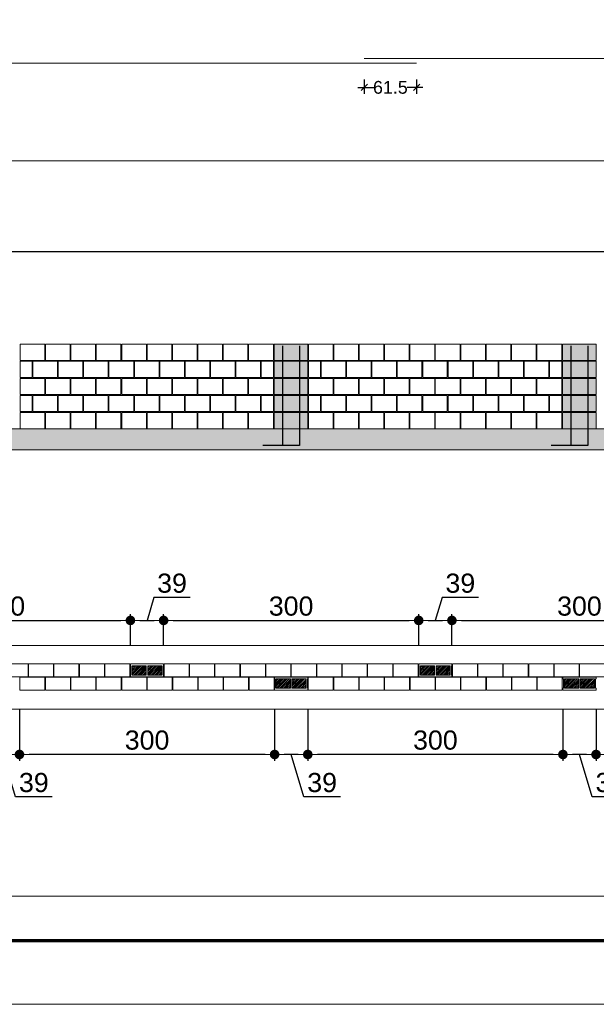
# Model space of a CAD drawing. Header units: millimetres. Extents: x 83 to 471, y -739 to 93.
# Tile 61 of 185: x 150 to 159, y -548 to -533. Entities that reach past the tile are written whole.
import ezdxf
from ezdxf.enums import TextEntityAlignment as Align

# ---------------------------------------------------------------- set-up
doc = ezdxf.new("R2010")
doc.units = ezdxf.units.MM
for name, color, linetype, lineweight in [('.', 7, 'Continuous', 5), ('__MAGNUS.Cota', 30, 'Continuous', 9), ('__MAGNUS.Margem', 7, 'Continuous', 70), ('__MAGNUS.Selo', 7, 'Continuous', 30), ('ALVEOLOS', 7, 'Continuous', 9), ('ARM_LONGITUDINAL_Ø12_5', 7, 'Continuous', 9), ('COTAS', 250, 'Continuous', 5), ('ELE_COT_COT_ARM', 7, 'Continuous', 9), ('ELE_COT_COT_EST', 7, 'Continuous', 9), ('MEIA_PECA', 7, 'Continuous', 0), ('PECA_COMPLETA', 7, 'Continuous', 0), ('PECA_DE_PREENCHIMENTO', 7, 'Continuous', 0), ('PREEN_ALVEOLOS', 7, 'Continuous', 9), ('ROTULOS_VERTICAIS', 7, 'Continuous', 9), ('VIG_FACES', 186, 'Continuous', 9)]:
    doc.layers.add(name, color=color, linetype=linetype, lineweight=lineweight)
doc.styles.add('Arial', font='arial.ttf')
doc.styles.add('Arial Narrow', font='ARIALN.TTF')
doc.dimstyles.new('Copy of UM_75.000000', dxfattribs={"dimtxt": 0.3, "dimasz": 0.15, "dimexe": 0.1, "dimexo": 0.3, "dimgap": 0.07, "dimtad": 1, "dimdec": 0, "dimlfac": 75, "dimzin": 0, "dimdsep": 46, "dimtxsty": 'Arial', "dimblk": 'DOT', "dimcen": 0.09, "dimdle": 0.1, "dimclrd": 30, "dimclre": 30, "dimclrt": 7, "dimadec": 1, "dimazin": 2, "dimtfac": 1, "dimtdec": 0, "dimtofl": 0, "dimtmove": 0, "dimatfit": 3, "dimldrblk": 'DOT', "dimfxl": 1, "dimtolj": 1, "dimarcsym": 0})
doc.dimstyles.new('cype_oblique', dxfattribs={"dimtxt": 0.2, "dimasz": 0.1, "dimexe": 0.1, "dimexo": 0.1, "dimgap": 0, "dimtad": 0, "dimdec": 0, "dimlfac": 30, "dimzin": 0, "dimdsep": 46, "dimtxsty": 'Arial', "dimblk1": 'OBLIQUE', "dimblk2": 'OBLIQUE', "dimsah": 1, "dimcen": 0.09, "dimdle": 0.1, "dimadec": 0, "dimazin": 0, "dimtfac": 1, "dimtdec": 0, "dimtofl": 0, "dimtmove": 2, "dimatfit": 3, "dimfxl": 1, "dimtolj": 1, "dimtzin": 0, "dimarcsym": 0})

# ---------------------------------------------------------------- blocks, each defined once
blk = doc.blocks.new('*U1865')
at = {"layer": '__MAGNUS.Margem', "linetype": 'Continuous'}
blk.add_line((-980.92, -2.28), (173.08, -2.28), dxfattribs=at)
at = {"layer": '__MAGNUS.Margem', "lineweight": 9}
blk.add_line((-1005.92, -12.28), (183.08, -12.28), dxfattribs=at)
at = {"layer": '__MAGNUS.Selo', "style": 'Arial Narrow', "width": 1}
for tag, height, p in [('PROPRIETÁRIO', 3.4, (17.21, 48.91)), ('EDIFICAÇÃORESIDENCIAL', 3.4, (17.21, 40.61)), ('ESTRUTURAL', 3.4, (17.8, 20.69)), ('ANTEPROJETO', 2.43, (111.69, 13.5)), ('ARQ01/01', 5.5, (139.44, 9.5)), ('INDICADA', 2.43, (111.53, 8))]:
    blk.add_attdef(tag, text='', height=height, dxfattribs=at).set_placement(p, align=Align.MIDDLE_LEFT)
at = {"layer": '__MAGNUS.Selo', "lineweight": 30, "flags": 104}
for tag, p in [('ENDEREÇODAOBRA', (17.21, 33.54)), ('ENDEREÇODAOBRA', (17.21, 27.87)), ('TÍTULO', (17.21, 10.8))]:
    blk.add_attdef(tag, text='', height=3.4, dxfattribs=at).set_placement(p, align=Align.MIDDLE_LEFT)
blk = doc.blocks.new('_OBLIQUE')
at = {"color": 0, "linetype": 'ByBlock', "lineweight": -2}
blk.add_line((-0.5, -0.5), (0.5, 0.5), dxfattribs=at)
blk = doc.blocks.new('*D5217')
at = {"layer": 'Defpoints', "color": 0}
for p in [(45.13, -2.118), (45.95, -2.118), (45.95, -2.344)]:
    blk.add_point(p, dxfattribs=at)
at = {"layer": 'ELE_COT_COT_ARM', "color": 0, "lineweight": -2}
for p, q in [((45.13, -2.218), (45.13, -2.444)), ((45.95, -2.218), (45.95, -2.444)), ((45.03, -2.344), (45.279, -2.344)), ((46.05, -2.344), (45.801, -2.344))]:
    blk.add_line(p, q, dxfattribs=at)
at = {"layer": 'ELE_COT_COT_ARM', "color": 0, "linetype": 'ByBlock', "lineweight": -2, "xscale": 0.1, "yscale": 0.1, "zscale": 0.1, "rotation": 180}
blk.add_blockref('_OBLIQUE', (45.13, -2.344), dxfattribs=at)
at = {"layer": 'ELE_COT_COT_ARM', "color": 0, "linetype": 'ByBlock', "lineweight": -2, "xscale": 0.1, "yscale": 0.1, "zscale": 0.1}
blk.add_blockref('_OBLIQUE', (45.95, -2.344), dxfattribs=at)
at = {"layer": 'ELE_COT_COT_ARM', "color": 0, "insert": (45.54, -2.344), "char_height": 0.2, "attachment_point": 5, "style": 'Arial'}
blk.add_mtext('\\A1;61.5', dxfattribs=at)
blk = doc.blocks.new('blocoss50')
at = {"layer": 'MEIA_PECA'}
for points in [[(-0.467, -0.268), (-0.467, -0.521), (-0.274, -0.521), (-0.274, -0.268), (-0.467, -0.268)], [(-0.467, -0.804), (-0.467, -1.057), (-0.274, -1.057), (-0.274, -0.804), (-0.467, -0.804)]]:
    blk.add_lwpolyline(points, close=True, dxfattribs=at)
at = {"layer": 'PECA_COMPLETA'}
for points in [[(-4.243, 0), (-4.243, -0.253), (-3.857, -0.253), (-3.857, 0), (-4.243, 0)], [(-3.846, 0), (-3.846, -0.253), (-3.459, -0.253), (-3.459, 0), (-3.846, 0)], [(-3.448, 0), (-3.448, -0.253), (-3.062, -0.253), (-3.062, 0), (-3.448, 0)], [(-3.051, 0), (-3.051, -0.253), (-2.664, -0.253), (-2.664, 0), (-3.051, 0)], [(-2.653, 0), (-2.653, -0.253), (-2.266, -0.253), (-2.266, 0), (-2.653, 0)], [(-2.256, 0), (-2.256, -0.253), (-1.869, -0.253), (-1.869, 0), (-2.256, 0)], [(-1.858, 0), (-1.858, -0.253), (-1.471, -0.253), (-1.471, 0), (-1.858, 0)], [(-1.461, 0), (-1.461, -0.253), (-1.074, -0.253), (-1.074, 0), (-1.461, 0)], [(-1.063, 0), (-1.063, -0.253), (-0.676, -0.253), (-0.676, 0), (-1.063, 0)], [(-0.666, 0), (-0.666, -0.253), (-0.274, -0.253), (-0.274, 0), (-0.666, 0)], [(-4.243, -0.268), (-4.243, -0.521), (-4.055, -0.521), (-4.055, -0.268)], [(-4.044, -0.268), (-4.044, -0.521), (-3.658, -0.521), (-3.658, -0.268), (-4.044, -0.268)], [(-3.647, -0.268), (-3.647, -0.521), (-3.26, -0.521), (-3.26, -0.268), (-3.647, -0.268)], [(-3.249, -0.268), (-3.249, -0.521), (-2.863, -0.521), (-2.863, -0.268), (-3.249, -0.268)], [(-2.852, -0.268), (-2.852, -0.521), (-2.465, -0.521), (-2.465, -0.268), (-2.852, -0.268)], [(-2.454, -0.268), (-2.454, -0.521), (-2.068, -0.521), (-2.068, -0.268), (-2.454, -0.268)], [(-2.057, -0.268), (-2.057, -0.521), (-1.67, -0.521), (-1.67, -0.268), (-2.057, -0.268)], [(-1.659, -0.268), (-1.659, -0.521), (-1.273, -0.521), (-1.273, -0.268), (-1.659, -0.268)], [(-1.262, -0.268), (-1.262, -0.521), (-0.875, -0.521), (-0.875, -0.268), (-1.262, -0.268)], [(-0.864, -0.268), (-0.864, -0.521), (-0.478, -0.521), (-0.478, -0.268), (-0.864, -0.268)], [(-4.243, -0.536), (-4.243, -0.789), (-3.857, -0.789), (-3.857, -0.536), (-4.243, -0.536)], [(-3.846, -0.536), (-3.846, -0.789), (-3.459, -0.789), (-3.459, -0.536), (-3.846, -0.536)], [(-3.448, -0.536), (-3.448, -0.789), (-3.062, -0.789), (-3.062, -0.536), (-3.448, -0.536)], [(-3.051, -0.536), (-3.051, -0.789), (-2.664, -0.789), (-2.664, -0.536), (-3.051, -0.536)], [(-2.653, -0.536), (-2.653, -0.789), (-2.266, -0.789), (-2.266, -0.536), (-2.653, -0.536)], [(-2.256, -0.536), (-2.256, -0.789), (-1.869, -0.789), (-1.869, -0.536), (-2.256, -0.536)], [(-1.858, -0.536), (-1.858, -0.789), (-1.471, -0.789), (-1.471, -0.536), (-1.858, -0.536)], [(-1.461, -0.536), (-1.461, -0.789), (-1.074, -0.789), (-1.074, -0.536), (-1.461, -0.536)], [(-1.063, -0.536), (-1.063, -0.789), (-0.676, -0.789), (-0.676, -0.536), (-1.063, -0.536)], [(-0.666, -0.536), (-0.666, -0.789), (-0.274, -0.789), (-0.274, -0.536), (-0.666, -0.536)], [(-4.243, -0.804), (-4.243, -1.057), (-4.055, -1.057), (-4.055, -0.804)], [(-4.044, -0.804), (-4.044, -1.057), (-3.658, -1.057), (-3.658, -0.804), (-4.044, -0.804)], [(-3.647, -0.804), (-3.647, -1.057), (-3.26, -1.057), (-3.26, -0.804), (-3.647, -0.804)], [(-3.249, -0.804), (-3.249, -1.057), (-2.863, -1.057), (-2.863, -0.804), (-3.249, -0.804)], [(-2.852, -0.804), (-2.852, -1.057), (-2.465, -1.057), (-2.465, -0.804), (-2.852, -0.804)], [(-2.454, -0.804), (-2.454, -1.057), (-2.068, -1.057), (-2.068, -0.804), (-2.454, -0.804)], [(-2.057, -0.804), (-2.057, -1.057), (-1.67, -1.057), (-1.67, -0.804), (-2.057, -0.804)], [(-1.659, -0.804), (-1.659, -1.057), (-1.273, -1.057), (-1.273, -0.804), (-1.659, -0.804)], [(-1.262, -0.804), (-1.262, -1.057), (-0.875, -1.057), (-0.875, -0.804), (-1.262, -0.804)], [(-0.864, -0.804), (-0.864, -1.057), (-0.478, -1.057), (-0.478, -0.804), (-0.864, -0.804)], [(-4.243, -1.072), (-4.243, -1.325), (-3.857, -1.325), (-3.857, -1.072), (-4.243, -1.072)], [(-3.846, -1.072), (-3.846, -1.325), (-3.459, -1.325), (-3.459, -1.072), (-3.846, -1.072)], [(-3.448, -1.072), (-3.448, -1.325), (-3.062, -1.325), (-3.062, -1.072), (-3.448, -1.072)], [(-3.051, -1.072), (-3.051, -1.325), (-2.664, -1.325), (-2.664, -1.072), (-3.051, -1.072)], [(-2.653, -1.072), (-2.653, -1.325), (-2.266, -1.325), (-2.266, -1.072), (-2.653, -1.072)], [(-2.256, -1.072), (-2.256, -1.325), (-1.869, -1.325), (-1.869, -1.072), (-2.256, -1.072)], [(-1.858, -1.072), (-1.858, -1.325), (-1.471, -1.325), (-1.471, -1.072), (-1.858, -1.072)], [(-1.461, -1.072), (-1.461, -1.325), (-1.074, -1.325), (-1.074, -1.072), (-1.461, -1.072)], [(-1.063, -1.072), (-1.063, -1.325), (-0.676, -1.325), (-0.676, -1.072), (-1.063, -1.072)], [(-0.666, -1.072), (-0.666, -1.325), (-0.274, -1.325), (-0.274, -1.072), (-0.666, -1.072)]]:
    blk.add_lwpolyline(points, close=True, dxfattribs=at)
blk = doc.blocks.new('prumada')
at = {"layer": '.'}
h = blk.add_hatch(dxfattribs=at)
h.set_pattern_fill('ANSI31', color=256)
h.paths.add_polyline_path([(-0.525, 0.789), (-0.525, 0.536), (0, 0.536), (0, 0.789), (-0.525, 0.789), (-0.525, 0.789)])
h.paths.add_polyline_path([(-0.525, 1.057), (-0.525, 0.804), (0, 0.804), (0, 1.057), (-0.525, 1.057), (-0.525, 1.057)])
h.paths.add_polyline_path([(-0.525, 0.521), (-0.525, 0.268), (0, 0.268), (0, 0.521), (-0.525, 0.521), (-0.525, 0.521)])
h.paths.add_polyline_path([(-0.525, 0.253), (-0.525, 0), (0, 0), (0, 0.253), (-0.525, 0.253), (-0.525, 0.253)])
h.paths.add_polyline_path([(-0.525, 1.325), (-0.525, 1.072), (0, 1.072), (0, 1.325), (-0.525, 1.325), (-0.525, 1.325)])
h = blk.add_hatch(color=254, dxfattribs=at)
h.dxf.hatch_style = 1
h.paths.add_polyline_path([(-0.525, 0.789), (-0.525, 0.536), (0, 0.536), (0, 0.789), (-0.525, 0.789), (-0.525, 0.789)])
h.paths.add_polyline_path([(-0.525, 1.057), (-0.525, 0.804), (0, 0.804), (0, 1.057), (-0.525, 1.057), (-0.525, 1.057)])
h.paths.add_polyline_path([(-0.525, 0.521), (-0.525, 0.268), (0, 0.268), (0, 0.521), (-0.525, 0.521), (-0.525, 0.521)])
h.paths.add_polyline_path([(-0.525, 0.253), (-0.525, 0), (0, 0), (0, 0.253), (-0.525, 0.253), (-0.525, 0.253)])
h.paths.add_polyline_path([(-0.525, 1.325), (-0.525, 1.072), (0, 1.072), (0, 1.325), (-0.525, 1.325), (-0.525, 1.325)])
for points in [[(-0.394, 1.3), (-0.394, -0.26), (-0.705, -0.26)], [(-0.131, 1.3), (-0.131, -0.26), (-0.442, -0.26)]]:
    blk.add_lwpolyline(points)
at = {"layer": 'PECA_COMPLETA'}
for points in [[(-0.525, 1.325), (-0.525, 1.072), (0, 1.072), (0, 1.325), (-0.525, 1.325)], [(-0.525, 1.057), (-0.525, 0.804), (0, 0.804), (0, 1.057), (-0.525, 1.057)], [(-0.525, 0.789), (-0.525, 0.536), (0, 0.536), (0, 0.789), (-0.525, 0.789)], [(-0.525, 0.521), (-0.525, 0.268), (0, 0.268), (0, 0.521), (-0.525, 0.521)], [(-0.525, 0.253), (-0.525, 0), (0, 0), (0, 0.253), (-0.525, 0.253)]]:
    blk.add_lwpolyline(points, close=True, dxfattribs=at)
blk = doc.blocks.new('bloco 8 furos')
at = {"layer": 'PECA_COMPLETA'}
blk.add_lwpolyline([(0, 0.1), (0.392, 0.1), (0.392, -0.1), (0, -0.1)], close=True, dxfattribs=at)
blk = doc.blocks.new('*U4413')
blk.add_blockref('bloco 8 furos', (-0.196, 0))
blk = doc.blocks.new('*U4412')
at = {"color": 0, "linetype": 'ByBlock', "lineweight": -2, "transparency": 16777216}
for p in [(-3.589, 0), (-3.19, 0), (-2.792, 0), (-2.393, 0), (-1.994, 0), (-1.595, 0), (-1.196, 0), (-0.798, 0), (-0.399, 0), (0, 0)]:
    blk.add_blockref('*U4413', p, dxfattribs=at)
blk = doc.blocks.new('ghghghhfghfgh')
at = {"layer": 'ROTULOS_VERTICAIS'}
h = blk.add_hatch(color=256, dxfattribs=at)
edge = h.paths.add_edge_path(flags=0)
edge.add_arc((-0.438, -0.1), 0.0133, 0, 360)
h = blk.add_hatch(color=256, dxfattribs=at)
edge = h.paths.add_edge_path(flags=0)
edge.add_arc((-0.326, -0.1), 0.0133, 0, 360)
h = blk.add_hatch(color=256, dxfattribs=at)
edge = h.paths.add_edge_path(flags=0)
edge.add_arc((-0.194, -0.1), 0.0133, 0, 360)
h = blk.add_hatch(color=256, dxfattribs=at)
edge = h.paths.add_edge_path(flags=0)
edge.add_arc((-0.082, -0.1), 0.0133, 0, 360)
at = {"layer": 'ALVEOLOS'}
for p, q in [((-0.52, 0), (0, 0)), ((0, -0.2), (-0.52, -0.2))]:
    blk.add_line(p, q, dxfattribs=at)
for points in [[(-0.52, 0), (-0.52, -0.027), (-0.513, -0.027), (-0.513, -0.173)], [(0, 0), (0, -0.027), (-0.007, -0.027), (-0.007, -0.173)], [(-0.52, -0.2), (-0.52, -0.173), (-0.513, -0.173)], [(0, -0.2), (0, -0.173), (-0.007, -0.173)]]:
    blk.add_lwpolyline(points, dxfattribs=at)
for points in [[(-0.493, -0.173), (-0.271, -0.173), (-0.271, -0.027), (-0.493, -0.027)], [(-0.249, -0.173), (-0.027, -0.173), (-0.027, -0.027), (-0.249, -0.027)]]:
    blk.add_lwpolyline(points, close=True, dxfattribs=at)
at = {"layer": 'PREEN_ALVEOLOS'}
for p, q in [((-0.493, -0.142), (-0.378, -0.027)), ((-0.493, -0.086), (-0.434, -0.027)), ((-0.493, -0.029), (-0.491, -0.027)), ((-0.493, -0.057), (-0.463, -0.027)), ((-0.493, -0.114), (-0.406, -0.027)), ((-0.493, -0.171), (-0.349, -0.027)), ((-0.468, -0.173), (-0.321, -0.027)), ((-0.44, -0.173), (-0.293, -0.027)), ((-0.411, -0.173), (-0.271, -0.033)), ((-0.383, -0.173), (-0.271, -0.061)), ((-0.355, -0.173), (-0.271, -0.089)), ((-0.326, -0.173), (-0.271, -0.118)), ((-0.298, -0.173), (-0.271, -0.146)), ((-0.249, -0.142), (-0.134, -0.027)), ((-0.249, -0.086), (-0.19, -0.027)), ((-0.249, -0.029), (-0.247, -0.027)), ((-0.249, -0.057), (-0.219, -0.027)), ((-0.249, -0.114), (-0.162, -0.027)), ((-0.249, -0.171), (-0.105, -0.027)), ((-0.224, -0.173), (-0.077, -0.027)), ((-0.196, -0.173), (-0.049, -0.027)), ((-0.167, -0.173), (-0.027, -0.033)), ((-0.139, -0.173), (-0.027, -0.061)), ((-0.111, -0.173), (-0.027, -0.089)), ((-0.082, -0.173), (-0.027, -0.118)), ((-0.054, -0.173), (-0.027, -0.146))]:
    blk.add_line(p, q, dxfattribs=at)
at = {"layer": 'ROTULOS_VERTICAIS'}
for centre in [(-0.438, -0.1), (-0.326, -0.1), (-0.194, -0.1), (-0.082, -0.1)]:
    blk.add_circle(centre, 0.0133, dxfattribs=at)
blk = doc.blocks.new('*U4415')
blk.add_blockref('bloco 8 furos', (-0.196, 0))
blk = doc.blocks.new('*U4414')
at = {"color": 0, "linetype": 'ByBlock', "lineweight": -2, "transparency": 16777216}
for p in [(-3.589, 0), (-3.19, 0), (-2.792, 0), (-2.393, 0), (-1.994, 0), (-1.595, 0), (-1.196, 0), (-0.798, 0), (-0.399, 0), (0, 0)]:
    blk.add_blockref('*U4415', p, dxfattribs=at)
blk = doc.blocks.new('*U4417')
blk.add_blockref('bloco 8 furos', (-0.196, 0))
blk = doc.blocks.new('*U4416')
at = {"color": 0, "linetype": 'ByBlock', "lineweight": -2, "transparency": 16777216}
for p in [(-3.589, 0), (-3.19, 0), (-2.792, 0), (-2.393, 0), (-1.994, 0), (-1.595, 0), (-1.196, 0), (-0.798, 0), (-0.399, 0), (0, 0)]:
    blk.add_blockref('*U4417', p, dxfattribs=at)
blk = doc.blocks.new('_DOT')
at = {"layer": '__MAGNUS.Cota', "linetype": 'ByBlock'}
blk.add_line((-0.5, 0), (-1, 0), dxfattribs=at)
at = {"layer": '__MAGNUS.Cota', "linetype": 'ByBlock', "const_width": 0.5}
blk.add_lwpolyline([(-0.25, 0, 1), (0.25, 0, 1)], format="xyb", close=True, dxfattribs=at)
blk = doc.blocks.new('*D4469')
at = {"layer": 'COTAS', "color": 30, "lineweight": -2}
for p, q in [((158.931, -543.557), (158.931, -544.367)), ((162.928, -543.557), (162.928, -544.367)), ((162.778, -544.267), (159.081, -544.267))]:
    blk.add_line(p, q, dxfattribs=at)
at = {"layer": 'Defpoints', "color": 0}
for p in [(158.931, -543.257), (162.928, -543.257), (158.931, -544.267)]:
    blk.add_point(p, dxfattribs=at)
at = {"layer": 'COTAS', "color": 30, "linetype": 'ByBlock', "lineweight": -2, "xscale": 0.15, "yscale": 0.15, "zscale": 0.15, "rotation": 180}
blk.add_blockref('_DOT', (158.931, -544.267), dxfattribs=at)
at = {"layer": 'COTAS', "color": 30, "linetype": 'ByBlock', "lineweight": -2, "xscale": 0.15, "yscale": 0.15, "zscale": 0.15}
blk.add_blockref('_DOT', (162.928, -544.267), dxfattribs=at)
at = {"layer": 'COTAS', "color": 7, "insert": (160.93, -544.043), "char_height": 0.3, "attachment_point": 5, "style": 'Arial'}
blk.add_mtext('\\A1;300', dxfattribs=at)
blk = doc.blocks.new('*D4470')
at = {"layer": 'COTAS', "color": 30, "lineweight": -2}
for p, q in [((158.411, -543.557), (158.411, -544.367)), ((158.931, -543.557), (158.931, -544.367)), ((158.781, -544.267), (158.561, -544.267)), ((158.87, -544.932), (158.671, -544.267)), ((159.441, -544.932), (158.87, -544.932))]:
    blk.add_line(p, q, dxfattribs=at)
at = {"layer": 'Defpoints', "color": 0}
for p in [(158.411, -543.257), (158.931, -543.257), (158.411, -544.267)]:
    blk.add_point(p, dxfattribs=at)
at = {"layer": 'COTAS', "color": 30, "linetype": 'ByBlock', "lineweight": -2, "xscale": 0.15, "yscale": 0.15, "zscale": 0.15, "rotation": 180}
blk.add_blockref('_DOT', (158.411, -544.267), dxfattribs=at)
at = {"layer": 'COTAS', "color": 30, "linetype": 'ByBlock', "lineweight": -2, "xscale": 0.15, "yscale": 0.15, "zscale": 0.15}
blk.add_blockref('_DOT', (158.931, -544.267), dxfattribs=at)
at = {"layer": 'COTAS', "color": 7, "insert": (159.156, -544.708), "char_height": 0.3, "attachment_point": 5, "style": 'Arial'}
blk.add_mtext('\\A1;39', dxfattribs=at)
blk = doc.blocks.new('*D4471')
at = {"layer": 'COTAS', "color": 30, "lineweight": -2}
for p, q in [((154.414, -543.557), (154.414, -544.367)), ((158.411, -543.557), (158.411, -544.367)), ((158.261, -544.267), (154.564, -544.267))]:
    blk.add_line(p, q, dxfattribs=at)
at = {"layer": 'Defpoints', "color": 0}
for p in [(154.414, -543.257), (158.411, -543.257), (154.414, -544.267)]:
    blk.add_point(p, dxfattribs=at)
at = {"layer": 'COTAS', "color": 30, "linetype": 'ByBlock', "lineweight": -2, "xscale": 0.15, "yscale": 0.15, "zscale": 0.15, "rotation": 180}
blk.add_blockref('_DOT', (154.414, -544.267), dxfattribs=at)
at = {"layer": 'COTAS', "color": 30, "linetype": 'ByBlock', "lineweight": -2, "xscale": 0.15, "yscale": 0.15, "zscale": 0.15}
blk.add_blockref('_DOT', (158.411, -544.267), dxfattribs=at)
at = {"layer": 'COTAS', "color": 7, "insert": (156.413, -544.043), "char_height": 0.3, "attachment_point": 5, "style": 'Arial'}
blk.add_mtext('\\A1;300', dxfattribs=at)
blk = doc.blocks.new('*D4472')
at = {"layer": 'COTAS', "color": 30, "lineweight": -2}
for p, q in [((153.894, -543.557), (153.894, -544.367)), ((154.414, -543.557), (154.414, -544.367)), ((154.264, -544.267), (154.044, -544.267)), ((154.353, -544.932), (154.154, -544.267)), ((154.924, -544.932), (154.353, -544.932))]:
    blk.add_line(p, q, dxfattribs=at)
at = {"layer": 'Defpoints', "color": 0}
for p in [(153.894, -543.257), (154.414, -543.257), (153.894, -544.267)]:
    blk.add_point(p, dxfattribs=at)
at = {"layer": 'COTAS', "color": 30, "linetype": 'ByBlock', "lineweight": -2, "xscale": 0.15, "yscale": 0.15, "zscale": 0.15, "rotation": 180}
blk.add_blockref('_DOT', (153.894, -544.267), dxfattribs=at)
at = {"layer": 'COTAS', "color": 30, "linetype": 'ByBlock', "lineweight": -2, "xscale": 0.15, "yscale": 0.15, "zscale": 0.15}
blk.add_blockref('_DOT', (154.414, -544.267), dxfattribs=at)
at = {"layer": 'COTAS', "color": 7, "insert": (154.639, -544.708), "char_height": 0.3, "attachment_point": 5, "style": 'Arial'}
blk.add_mtext('\\A1;39', dxfattribs=at)
blk = doc.blocks.new('*D4473')
at = {"layer": 'COTAS', "color": 30, "lineweight": -2}
for p, q in [((149.897, -543.557), (149.897, -544.367)), ((153.894, -543.557), (153.894, -544.367)), ((153.744, -544.267), (150.047, -544.267))]:
    blk.add_line(p, q, dxfattribs=at)
at = {"layer": 'Defpoints', "color": 0}
for p in [(149.897, -543.257), (153.894, -543.257), (149.897, -544.267)]:
    blk.add_point(p, dxfattribs=at)
at = {"layer": 'COTAS', "color": 30, "linetype": 'ByBlock', "lineweight": -2, "xscale": 0.15, "yscale": 0.15, "zscale": 0.15, "rotation": 180}
blk.add_blockref('_DOT', (149.897, -544.267), dxfattribs=at)
at = {"layer": 'COTAS', "color": 30, "linetype": 'ByBlock', "lineweight": -2, "xscale": 0.15, "yscale": 0.15, "zscale": 0.15}
blk.add_blockref('_DOT', (153.894, -544.267), dxfattribs=at)
at = {"layer": 'COTAS', "color": 7, "insert": (151.896, -544.043), "char_height": 0.3, "attachment_point": 5, "style": 'Arial'}
blk.add_mtext('\\A1;300', dxfattribs=at)
blk = doc.blocks.new('*D4474')
at = {"layer": 'COTAS', "color": 30, "lineweight": -2}
for p, q in [((149.377, -543.557), (149.377, -544.367)), ((149.897, -543.557), (149.897, -544.367)), ((149.747, -544.267), (149.527, -544.267)), ((149.836, -544.932), (149.637, -544.267)), ((150.407, -544.932), (149.836, -544.932))]:
    blk.add_line(p, q, dxfattribs=at)
at = {"layer": 'Defpoints', "color": 0}
for p in [(149.377, -543.257), (149.897, -543.257), (149.377, -544.267)]:
    blk.add_point(p, dxfattribs=at)
at = {"layer": 'COTAS', "color": 30, "linetype": 'ByBlock', "lineweight": -2, "xscale": 0.15, "yscale": 0.15, "zscale": 0.15, "rotation": 180}
blk.add_blockref('_DOT', (149.377, -544.267), dxfattribs=at)
at = {"layer": 'COTAS', "color": 30, "linetype": 'ByBlock', "lineweight": -2, "xscale": 0.15, "yscale": 0.15, "zscale": 0.15}
blk.add_blockref('_DOT', (149.897, -544.267), dxfattribs=at)
at = {"layer": 'COTAS', "color": 7, "insert": (150.122, -544.708), "char_height": 0.3, "attachment_point": 5, "style": 'Arial'}
blk.add_mtext('\\A1;39', dxfattribs=at)
blk = doc.blocks.new('*D4504')
at = {"layer": 'COTAS', "color": 30, "lineweight": -2}
for p, q in [((147.638, -542.562), (147.638, -542.066)), ((151.635, -542.562), (151.635, -542.066)), ((147.788, -542.166), (151.485, -542.166))]:
    blk.add_line(p, q, dxfattribs=at)
at = {"layer": 'Defpoints', "color": 0}
for p in [(151.635, -542.166), (147.638, -542.862), (151.635, -542.862)]:
    blk.add_point(p, dxfattribs=at)
at = {"layer": 'COTAS', "color": 30, "linetype": 'ByBlock', "lineweight": -2, "xscale": 0.15, "yscale": 0.15, "zscale": 0.15, "rotation": 180}
blk.add_blockref('_DOT', (147.638, -542.166), dxfattribs=at)
at = {"layer": 'COTAS', "color": 30, "linetype": 'ByBlock', "lineweight": -2, "xscale": 0.15, "yscale": 0.15, "zscale": 0.15}
blk.add_blockref('_DOT', (151.635, -542.166), dxfattribs=at)
at = {"layer": 'COTAS', "color": 7, "insert": (149.636, -541.943), "char_height": 0.3, "attachment_point": 5, "style": 'Arial'}
blk.add_mtext('\\A1;300', dxfattribs=at)
blk = doc.blocks.new('*D4505')
at = {"layer": 'COTAS', "color": 30, "lineweight": -2}
for p, q in [((152.002, -541.808), (151.895, -542.166)), ((152.572, -541.808), (152.002, -541.808)), ((151.635, -542.562), (151.635, -542.066)), ((152.155, -542.562), (152.155, -542.066)), ((151.785, -542.166), (152.005, -542.166))]:
    blk.add_line(p, q, dxfattribs=at)
at = {"layer": 'Defpoints', "color": 0}
for p in [(152.155, -542.166), (151.635, -542.862), (152.155, -542.862)]:
    blk.add_point(p, dxfattribs=at)
at = {"layer": 'COTAS', "color": 30, "linetype": 'ByBlock', "lineweight": -2, "xscale": 0.15, "yscale": 0.15, "zscale": 0.15, "rotation": 180}
blk.add_blockref('_DOT', (151.635, -542.166), dxfattribs=at)
at = {"layer": 'COTAS', "color": 30, "linetype": 'ByBlock', "lineweight": -2, "xscale": 0.15, "yscale": 0.15, "zscale": 0.15}
blk.add_blockref('_DOT', (152.155, -542.166), dxfattribs=at)
at = {"layer": 'COTAS', "color": 7, "insert": (152.287, -541.584), "char_height": 0.3, "attachment_point": 5, "style": 'Arial'}
blk.add_mtext('\\A1;39', dxfattribs=at)
blk = doc.blocks.new('*D4506')
at = {"layer": 'COTAS', "color": 30, "lineweight": -2}
for p, q in [((152.155, -542.562), (152.155, -542.066)), ((156.152, -542.562), (156.152, -542.066)), ((152.305, -542.166), (156.002, -542.166))]:
    blk.add_line(p, q, dxfattribs=at)
at = {"layer": 'Defpoints', "color": 0}
for p in [(156.152, -542.166), (152.155, -542.862), (156.152, -542.862)]:
    blk.add_point(p, dxfattribs=at)
at = {"layer": 'COTAS', "color": 30, "linetype": 'ByBlock', "lineweight": -2, "xscale": 0.15, "yscale": 0.15, "zscale": 0.15, "rotation": 180}
blk.add_blockref('_DOT', (152.155, -542.166), dxfattribs=at)
at = {"layer": 'COTAS', "color": 30, "linetype": 'ByBlock', "lineweight": -2, "xscale": 0.15, "yscale": 0.15, "zscale": 0.15}
blk.add_blockref('_DOT', (156.152, -542.166), dxfattribs=at)
at = {"layer": 'COTAS', "color": 7, "insert": (154.153, -541.943), "char_height": 0.3, "attachment_point": 5, "style": 'Arial'}
blk.add_mtext('\\A1;300', dxfattribs=at)
blk = doc.blocks.new('*D4507')
at = {"layer": 'COTAS', "color": 30, "lineweight": -2}
for p, q in [((156.519, -541.808), (156.412, -542.166)), ((157.089, -541.808), (156.519, -541.808)), ((156.152, -542.562), (156.152, -542.066)), ((156.672, -542.562), (156.672, -542.066)), ((156.302, -542.166), (156.522, -542.166))]:
    blk.add_line(p, q, dxfattribs=at)
at = {"layer": 'Defpoints', "color": 0}
for p in [(156.672, -542.166), (156.152, -542.862), (156.672, -542.862)]:
    blk.add_point(p, dxfattribs=at)
at = {"layer": 'COTAS', "color": 30, "linetype": 'ByBlock', "lineweight": -2, "xscale": 0.15, "yscale": 0.15, "zscale": 0.15, "rotation": 180}
blk.add_blockref('_DOT', (156.152, -542.166), dxfattribs=at)
at = {"layer": 'COTAS', "color": 30, "linetype": 'ByBlock', "lineweight": -2, "xscale": 0.15, "yscale": 0.15, "zscale": 0.15}
blk.add_blockref('_DOT', (156.672, -542.166), dxfattribs=at)
at = {"layer": 'COTAS', "color": 7, "insert": (156.804, -541.584), "char_height": 0.3, "attachment_point": 5, "style": 'Arial'}
blk.add_mtext('\\A1;39', dxfattribs=at)
blk = doc.blocks.new('*D4508')
at = {"layer": 'COTAS', "color": 30, "lineweight": -2}
for p, q in [((156.672, -542.562), (156.672, -542.066)), ((160.669, -542.562), (160.669, -542.066)), ((156.822, -542.166), (160.519, -542.166))]:
    blk.add_line(p, q, dxfattribs=at)
at = {"layer": 'Defpoints', "color": 0}
for p in [(160.669, -542.166), (156.672, -542.862), (160.669, -542.862)]:
    blk.add_point(p, dxfattribs=at)
at = {"layer": 'COTAS', "color": 30, "linetype": 'ByBlock', "lineweight": -2, "xscale": 0.15, "yscale": 0.15, "zscale": 0.15, "rotation": 180}
blk.add_blockref('_DOT', (156.672, -542.166), dxfattribs=at)
at = {"layer": 'COTAS', "color": 30, "linetype": 'ByBlock', "lineweight": -2, "xscale": 0.15, "yscale": 0.15, "zscale": 0.15}
blk.add_blockref('_DOT', (160.669, -542.166), dxfattribs=at)
at = {"layer": 'COTAS', "color": 7, "insert": (158.67, -541.943), "char_height": 0.3, "attachment_point": 5, "style": 'Arial'}
blk.add_mtext('\\A1;300', dxfattribs=at)
blk = doc.blocks.new('*U4443')
blk.add_blockref('bloco 8 furos', (-0.196, 0))
blk = doc.blocks.new('*U4442')
at = {"color": 0, "linetype": 'ByBlock', "lineweight": -2, "transparency": 16777216}
for p in [(-3.589, 0), (-3.19, 0), (-2.792, 0), (-2.393, 0), (-1.994, 0), (-1.595, 0), (-1.196, 0), (-0.798, 0), (-0.399, 0), (0, 0)]:
    blk.add_blockref('*U4443', p, dxfattribs=at)
blk = doc.blocks.new('*U4445')
blk.add_blockref('bloco 8 furos', (-0.196, 0))
blk = doc.blocks.new('*U4444')
at = {"color": 0, "linetype": 'ByBlock', "lineweight": -2, "transparency": 16777216}
for p in [(-3.589, 0), (-3.19, 0), (-2.792, 0), (-2.393, 0), (-1.994, 0), (-1.595, 0), (-1.196, 0), (-0.798, 0), (-0.399, 0), (0, 0)]:
    blk.add_blockref('*U4445', p, dxfattribs=at)
blk = doc.blocks.new('G$C78186781')
at = {"layer": 'ARM_LONGITUDINAL_Ø12_5'}
for points in [[(29.95, -1.965), (45.95, -1.965)], [(45.13, -1.889), (61.13, -1.889)]]:
    blk.add_lwpolyline(points, dxfattribs=at)
at = {"layer": 'ELE_COT_COT_EST'}
blk.add_lwpolyline([(0, -3.493), (71.348, -3.493), (71.348, -3.366)], dxfattribs=at)
at = {"layer": 'ELE_COT_COT_ARM'}
dim = blk.add_aligned_dim(p1=(45.13, -2.118), p2=(45.95, -2.118), distance=-0.226, text='61.5', dimstyle='cype_oblique', dxfattribs=at)
dim.commit()
dim.dimension.update_dxf_attribs({"geometry": '*D5217', "text_midpoint": (45.54, -2.344)})

msp = doc.modelspace()

# ---------------------------------------------------------------- hatches: boundary and pattern name
at = {"layer": '.', "lineweight": 0}
h = msp.add_hatch(dxfattribs=at)
h.set_pattern_fill('AR-CONC', color=256, scale=0.0015)
h.set_pattern_definition([(50, (17.85144, -282.5453), (0.273277, -0.02390863), [0.028575, -0.314325]), (355, (17.85144, -282.5453), (-0.05286513, 0.28658527), [0.02286, -0.25146088]), (100.45144, (17.8742, -282.5473), (0.22041187, 0.26267663), [0.02428501, -0.26713537]), (46.1842, (17.85144, -282.4691), (0.40661856, -0.0630635), [0.0428625, -0.4714875]), (96.63556, (17.88532, -282.47436), (0.3561062, 0.3711392), [0.03642753, -0.4007034]), (351.18415, (17.85144, -282.4691), (0.3561062, 0.3711392), [0.03428995, -0.3771896]), (21, (17.88954, -282.48816), (0.22742159, -0.1533978), [0.028575, -0.314325]), (326, (17.88954, -282.48816), (0.09270304, 0.27628195), [0.02286, -0.25146]), (71.451445, (17.9085, -282.50094), (0.32012463, 0.12288415), [0.02428501, -0.2671349]), (37.5, (17.85144, -282.54531), (0.004632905, 0.126832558), [0, -0.248412, 0, -0.25527, 0, -0.2524125]), (7.5, (17.85144, -282.5453), (0.100229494, 0.15027086), [0, -0.145542, 0, -0.242697, 0, -0.0962025]), (327.5, (17.76647, -282.54531), (0.203385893, -0.008593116), [0, -0.09525, 0, -0.29718, 0, -0.394335]), (317.5, (17.72837, -282.5453), (0.22219377, 0.03813974), [0, -0.123825, 0, -0.197358, 0, -0.280035])])
h.paths.add_polyline_path([(110.16802, -539.162), (181.51602, -539.162), (181.51602, -539.492), (110.16802, -539.492), (110.16802, -539.162)])

# ---------------------------------------------------------------- linework, layer by layer
msp.add_line((194.51797, -536.38891), (96.62457, -536.38891))
at = {"layer": 'PECA_COMPLETA'}
msp.add_lwpolyline([(194.51797, -546.48728), (96.62457, -546.48728), (96.62457, -465.1471), (194.51797, -465.1471)], close=True, dxfattribs=at)
at = {"layer": 'PECA_DE_PREENCHIMENTO'}
msp.add_lwpolyline([(110.16802, -539.162), (181.51602, -539.162), (181.51602, -539.492), (110.16802, -539.492)], close=True, dxfattribs=at)
at = {"layer": 'VIG_FACES'}
for p, q in [((110.16802, -542.5583), (181.51602, -542.5583)), ((110.16802, -543.55497), (181.51602, -543.55497))]:
    msp.add_line(p, q, dxfattribs=at)

# ---------------------------------------------------------------- block references
for name, p in [('G$C78186781', (110.16802, -531.46849)), ('blocoss50', (154.15129, -537.83666)), ('prumada', (154.41402, -539.162)), ('blocoss50', (158.66829, -537.83666)), ('prumada', (158.93102, -539.162)), ('*U4416', (151.42987, -542.94833)), ('ghghghhfghfgh', (152.15485, -542.84833)), ('*U4414', (155.94687, -542.94833)), ('ghghghhfghfgh', (156.67185, -542.84833)), ('*U4412', (160.46387, -542.94833)), ('*U4444', (153.68905, -543.15663)), ('ghghghhfghfgh', (154.41402, -543.05663)), ('*U4442', (158.20605, -543.15663)), ('ghghghhfghfgh', (158.93102, -543.05663))]:
    msp.add_blockref(name, p)
at = {"layer": '__MAGNUS.Selo', "color": 7, "true_color": 0xffffff, "xscale": 0.0999999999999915, "yscale": 0.0999999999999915, "zscale": 0.0999999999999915}
msp.add_blockref('*U1865', (194.62889, -546.9541), dxfattribs=at)

# ---------------------------------------------------------------- dimensions: what is measured, and where the dimension line sits
at = {"layer": 'COTAS'}
for base, p1, p2, picture, middle in [((152.15485, -542.16597), (151.63485, -542.86166), (152.15485, -542.86166), '*D4505', (152.07233, -541.58442)), ((156.67185, -542.16597), (156.15185, -542.86166), (156.67185, -542.86166), '*D4507', (156.58933, -541.58442)), ((151.63485, -542.16597), (147.63785, -542.86166), (151.63485, -542.86166), '*D4504', (149.63635, -541.9427)), ((156.15185, -542.16597), (152.15485, -542.86166), (156.15185, -542.86166), '*D4506', (154.15335, -541.9427)), ((160.66885, -542.16597), (156.67185, -542.86166), (160.66885, -542.86166), '*D4508', (158.67035, -541.9427)), ((149.37702, -544.26671), (149.89702, -543.25663), (149.37702, -543.25663), '*D4474', (149.90647, -544.70826)), ((149.89702, -544.26671), (153.89402, -543.25663), (149.89702, -543.25663), '*D4473', (151.89552, -544.04344)), ((153.89402, -544.26671), (154.41402, -543.25663), (153.89402, -543.25663), '*D4472', (154.42347, -544.70826)), ((154.41402, -544.26671), (158.41102, -543.25663), (154.41402, -543.25663), '*D4471', (156.41252, -544.04344)), ((158.41102, -544.26671), (158.93102, -543.25663), (158.41102, -543.25663), '*D4470', (158.94047, -544.70826)), ((158.93102, -544.26671), (162.92802, -543.25663), (158.93102, -543.25663), '*D4469', (160.92952, -544.04344))]:
    dim = msp.add_linear_dim(base=base, p1=p1, p2=p2, dimstyle='Copy of UM_75.000000', override={"dimtmove": 1}, dxfattribs=at)
    dim.commit()
    dim.dimension.update_dxf_attribs({"geometry": picture, "text_midpoint": middle})

doc.saveas('drawing.dxf')
